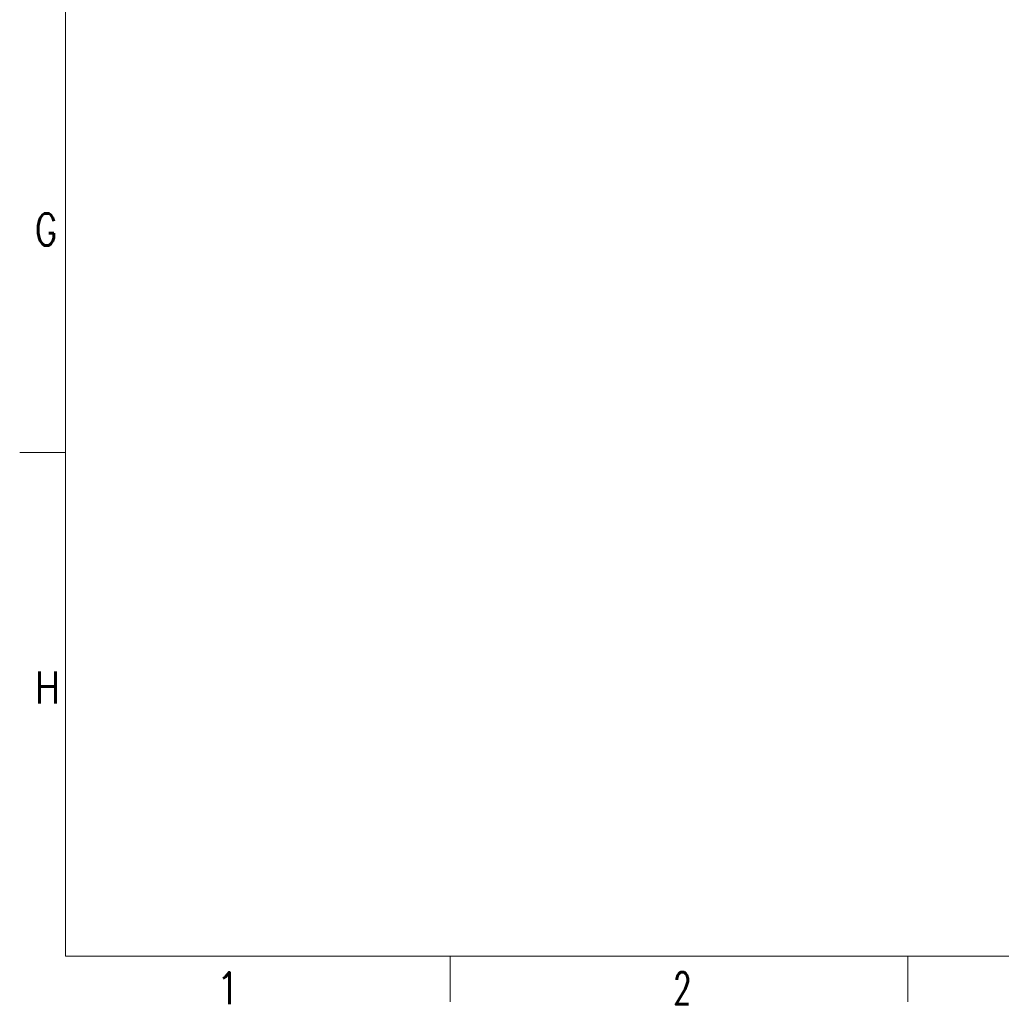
# Model space of a CAD drawing. Header units: inches. Extents: x 0 to 23760, y -13 to 16800.
# Tile 1 of 245: x 0 to 4288, y -11 to 4290. Entities that reach past the tile are written whole.
import ezdxf

# ---------------------------------------------------------------- set-up
doc = ezdxf.new("R2010")
doc.units = ezdxf.units.IN
doc.layers.add('210', color=7, linetype='Continuous', true_color=0xffffff)
doc.styles.add('latin_extended', font='simplex.shx')

msp = doc.modelspace()

# ---------------------------------------------------------------- linework, layer by layer
at = {"layer": '210', "color": 7, "linetype": 'Continuous', "lineweight": 18}
for p, q in [((200, 200), (200, 16600)), ((200, 2400), (0, 2400)), ((200, 200), (23560, 200)), ((1880, 0), (1880, 200)), ((3880, 0), (3880, 200))]:
    msp.add_line(p, q, dxfattribs=at)

# ---------------------------------------------------------------- texts
at = {"layer": '210', "color": 211, "linetype": 'Continuous', "lineweight": 18, "char_height": 140, "attachment_point": 7, "line_spacing_factor": 0.963855, "style": 'latin_extended'}
for s, insert in [('\\W0.7656;G', (67.11, 3303.644)), ('\\W0.8203;H', (67.11, 1303.644)), ('\\W0.9188;1', (855.328, -10.697)), ('\\W0.6563;2', (2855.328, -10.697))]:
    msp.add_mtext(s, dxfattribs=dict(at, insert=insert))

doc.saveas('drawing.dxf')
